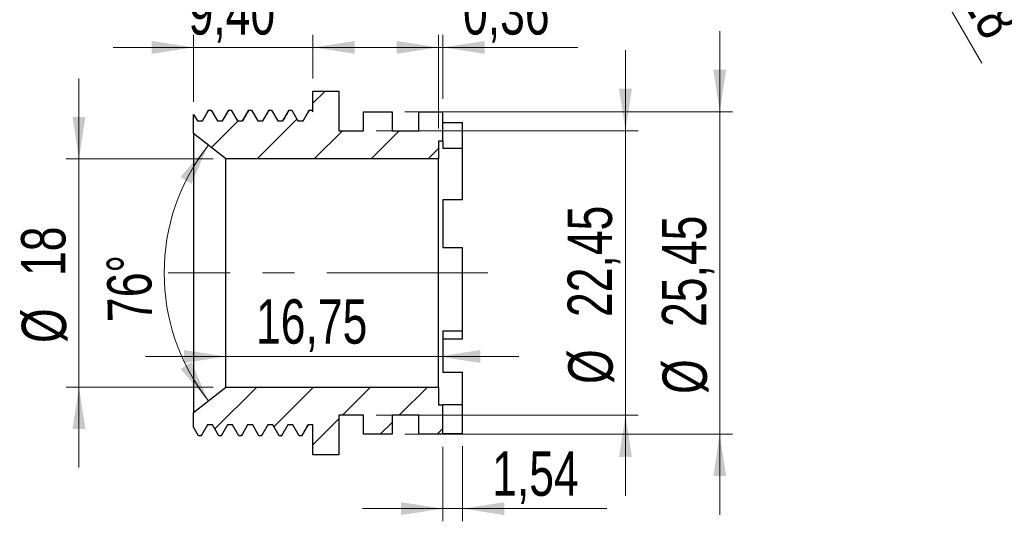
# Model space of a CAD drawing. Header units: millimetres. Extents: x 0 to 420, y 0 to 297.
# Tile 34 of 67: x 245 to 322, y 87 to 126. Entities that reach past the tile are written whole.
import ezdxf

# ---------------------------------------------------------------- set-up
doc = ezdxf.new("R2010")
doc.units = ezdxf.units.MM
doc.linetypes.add('CENTERX2', pattern=[20.32, 12.7, -2.54, 2.54, -2.54])
doc.styles.add('SLDTEXTSTYLE1', font='TXT', dxfattribs={"width": 0.75})
doc.dimstyles.new('SLDDIMSTYLE1', dxfattribs={"dimtxt": 3.5, "dimasz": 3.302, "dimexe": 0, "dimexo": 0.0625, "dimgap": 0.875, "dimtad": 1, "dimrnd": 1e-09, "dimzin": 12, "dimdsep": 46, "dimtxsty": 'SLDTEXTSTYLE1', "dimsah": 1, "dimcen": 0.09, "dimadec": 0, "dimazin": 3, "dimtfac": 1, "dimtmove": 0, "dimatfit": 0, "dimfxl": 0, "dimfrac": 2, "dimtolj": 1, "dimtzin": 12, "dimarcsym": 0})
doc.dimstyles.new('SLDDIMSTYLE10', dxfattribs={"dimtxt": 3.5, "dimasz": 3.302, "dimexe": 0, "dimexo": 0.0625, "dimgap": 0.875, "dimtad": 1, "dimdec": 4, "dimzin": 12, "dimdsep": 46, "dimtxsty": 'SLDTEXTSTYLE1', "dimsah": 1, "dimcen": 0.09, "dimadec": 0, "dimazin": 3, "dimtfac": 1, "dimtdec": 0, "dimtofl": 0, "dimtmove": 0, "dimatfit": 3, "dimfxl": 0, "dimfrac": 2, "dimtolj": 1, "dimtzin": 12, "dimarcsym": 0})
doc.dimstyles.new('SLDDIMSTYLE2', dxfattribs={"dimtxt": 3.5, "dimasz": 3.302, "dimexe": 0, "dimexo": 0.0625, "dimgap": 0.875, "dimtad": 1, "dimrnd": 1e-09, "dimdsep": 46, "dimtxsty": 'SLDTEXTSTYLE1', "dimsah": 1, "dimcen": 0.09, "dimadec": 0, "dimazin": 2, "dimtfac": 1, "dimtmove": 0, "dimatfit": 0, "dimfxl": 0, "dimfrac": 2, "dimtolj": 1, "dimtzin": 12, "dimarcsym": 0})
doc.dimstyles.new('SLDDIMSTYLE5', dxfattribs={"dimtxt": 3.5, "dimasz": 3.302, "dimexe": 0, "dimexo": 0.0625, "dimgap": 0.875, "dimtad": 1, "dimrnd": 1e-09, "dimzin": 12, "dimdsep": 46, "dimtxsty": 'SLDTEXTSTYLE1', "dimblk1": 'NONE', "dimsah": 1, "dimcen": 0, "dimadec": 0, "dimazin": 3, "dimtfac": 1, "dimtmove": 0, "dimatfit": 3, "dimldrblk": 'NONE', "dimfxl": 0, "dimfrac": 2, "dimtolj": 1, "dimtzin": 12, "dimarcsym": 0})

# ---------------------------------------------------------------- blocks, each defined once
blk = doc.blocks.new('_D_50')
at = {"color": 7, "linetype": 'Continuous', "lineweight": 0}
for q in [(300.872, 157.167), (320.664, 122.887)]:
    blk.add_line((309.872, 141.578), q, dxfattribs=at)
at = {"color": 7, "linetype": 'Continuous', "lineweight": 18}
blk.add_solid([(309.872, 141.578), (311.083, 138.465), (311.963, 138.973)], dxfattribs=at)
at = {"color": 7, "linetype": 'Continuous', "lineweight": 18, "char_height": 3.5, "attachment_point": 1, "rotation": 300, "style": 'SLDTEXTSTYLE1'}
for s, insert in [('%%c', (319.331, 134.185)), ('18', (322.017, 129.64))]:
    blk.add_mtext(s, dxfattribs=dict(at, insert=insert))
blk = doc.blocks.new('_None')
blk = doc.blocks.new('_D_76')
at = {"color": 7, "linetype": 'Continuous', "lineweight": 0}
for p, q in [((249.448, 115.333), (249.448, 121.683)), ((260.045, 115.333), (248.448, 115.333)), ((249.448, 115.333), (249.448, 97.333)), ((260.045, 97.333), (248.448, 97.333)), ((249.448, 97.333), (249.448, 90.983))]:
    blk.add_line(p, q, dxfattribs=at)
at = {"color": 7, "linetype": 'Continuous', "lineweight": 18}
for points in [[(249.448, 115.333), (249.956, 118.635), (248.94, 118.635)], [(249.448, 97.333), (248.94, 94.031), (249.956, 94.031)]]:
    blk.add_solid(points, dxfattribs=at)
at = {"color": 7, "linetype": 'Continuous', "lineweight": 18, "char_height": 3.5, "attachment_point": 1, "rotation": 90, "style": 'SLDTEXTSTYLE1'}
for s, insert in [('18', (244.883, 106.09)), ('%%c', (244.936, 100.811))]:
    blk.add_mtext(s, dxfattribs=dict(at, insert=insert))
blk = doc.blocks.new('_D_77')
at = {"color": 7, "linetype": 'Continuous', "lineweight": 0}
for p, q in [((258.495, 119.826), (258.495, 125.129)), ((267.895, 121.683), (267.895, 125.129)), ((258.495, 124.129), (252.145, 124.129)), ((267.895, 124.129), (258.495, 124.129)), ((267.895, 124.129), (274.245, 124.129))]:
    blk.add_line(p, q, dxfattribs=at)
at = {"color": 7, "linetype": 'Continuous', "lineweight": 18}
for points in [[(258.495, 124.129), (255.193, 124.637), (255.193, 123.621)], [(267.895, 124.129), (271.197, 123.621), (271.197, 124.637)]]:
    blk.add_solid(points, dxfattribs=at)
at = {"color": 7, "linetype": 'Continuous', "lineweight": 18, "insert": (258.094, 128.641), "char_height": 3.5, "attachment_point": 1, "style": 'SLDTEXTSTYLE1'}
blk.add_mtext('9,40', dxfattribs=at)
blk = doc.blocks.new('_D_78')
at = {"color": 7, "linetype": 'Continuous', "lineweight": 0}
for p, q in [((292.552, 117.558), (292.552, 123.908)), ((272.895, 117.558), (293.552, 117.558)), ((292.552, 117.558), (292.552, 95.108)), ((272.895, 95.108), (293.552, 95.108)), ((292.552, 95.108), (292.552, 88.758))]:
    blk.add_line(p, q, dxfattribs=at)
at = {"color": 7, "linetype": 'Continuous', "lineweight": 18}
for points in [[(292.552, 117.558), (293.06, 120.86), (292.044, 120.86)], [(292.552, 95.108), (292.044, 91.806), (293.06, 91.806)]]:
    blk.add_solid(points, dxfattribs=at)
at = {"color": 7, "linetype": 'Continuous', "lineweight": 18, "char_height": 3.5, "attachment_point": 1, "rotation": 90, "style": 'SLDTEXTSTYLE1'}
for s, insert in [('22,45', (287.987, 102.857)), ('%%c', (288.041, 97.579))]:
    blk.add_mtext(s, dxfattribs=dict(at, insert=insert))
blk = doc.blocks.new('_D_79')
at = {"color": 7, "linetype": 'Continuous', "lineweight": 0}
for p, q in [((299.986, 119.058), (299.986, 125.408)), ((275.145, 119.058), (300.986, 119.058)), ((299.986, 119.058), (299.986, 93.608)), ((275.145, 93.608), (300.986, 93.608)), ((299.986, 93.608), (299.986, 87.258))]:
    blk.add_line(p, q, dxfattribs=at)
at = {"color": 7, "linetype": 'Continuous', "lineweight": 18}
for points in [[(299.986, 119.058), (300.494, 122.36), (299.478, 122.36)], [(299.986, 93.608), (299.478, 90.306), (300.494, 90.306)]]:
    blk.add_solid(points, dxfattribs=at)
at = {"color": 7, "linetype": 'Continuous', "lineweight": 18, "char_height": 3.5, "attachment_point": 1, "rotation": 90, "style": 'SLDTEXTSTYLE1'}
for s, insert in [('25,45', (295.421, 102.071)), ('%%c', (295.474, 96.792))]:
    blk.add_mtext(s, dxfattribs=dict(at, insert=insert))
blk = doc.blocks.new('_D_80')
at = {"color": 7, "linetype": 'Continuous', "lineweight": 18}
blk.add_arc((272.52, 106.333), 16.351, 141.89242, 218.10758, dxfattribs=at)
for points in [[(259.654, 116.424), (257.456, 113.908), (258.314, 113.363)], [(259.654, 96.242), (258.314, 99.302), (257.456, 98.758)]]:
    blk.add_solid(points, dxfattribs=at)
at = {"color": 7, "linetype": 'Continuous', "lineweight": 18, "insert": (251.725, 102.436), "char_height": 3.5, "attachment_point": 1, "rotation": 91.03847, "style": 'SLDTEXTSTYLE1'}
blk.add_mtext('76°', dxfattribs=at)
blk = doc.blocks.new('_D_81')
at = {"color": 7, "linetype": 'Continuous', "lineweight": 0}
for p, q in [((261.045, 98.333), (261.045, 100.744)), ((277.795, 98.333), (277.795, 100.744)), ((261.045, 99.744), (254.695, 99.744)), ((261.045, 99.744), (277.795, 99.744)), ((277.795, 99.744), (284.145, 99.744))]:
    blk.add_line(p, q, dxfattribs=at)
at = {"color": 7, "linetype": 'Continuous', "lineweight": 18}
for points in [[(261.045, 99.744), (257.743, 100.252), (257.743, 99.236)], [(277.795, 99.744), (281.097, 99.236), (281.097, 100.252)]]:
    blk.add_solid(points, dxfattribs=at)
at = {"color": 7, "linetype": 'Continuous', "lineweight": 18, "insert": (263.41, 104.256), "char_height": 3.5, "attachment_point": 1, "style": 'SLDTEXTSTYLE1'}
blk.add_mtext('16,75', dxfattribs=at)
blk = doc.blocks.new('_D_82')
at = {"color": 7, "linetype": 'Continuous', "lineweight": 0}
for p, q in [((277.795, 117.733), (277.795, 125.129)), ((278.155, 120.058), (278.155, 125.129)), ((277.795, 124.129), (271.445, 124.129)), ((278.155, 124.129), (277.795, 124.129)), ((278.155, 124.129), (288.789, 124.129))]:
    blk.add_line(p, q, dxfattribs=at)
at = {"color": 7, "linetype": 'Continuous', "lineweight": 18}
for points in [[(277.795, 124.129), (274.493, 124.637), (274.493, 123.621)], [(278.155, 124.129), (281.457, 123.621), (281.457, 124.637)]]:
    blk.add_solid(points, dxfattribs=at)
at = {"color": 7, "linetype": 'Continuous', "lineweight": 18, "insert": (279.738, 128.641), "char_height": 3.5, "attachment_point": 1, "style": 'SLDTEXTSTYLE1'}
blk.add_mtext('0,36', dxfattribs=at)
blk = doc.blocks.new('_D_83')
at = {"color": 7, "linetype": 'Continuous', "lineweight": 0}
for p, q in [((278.155, 92.608), (278.155, 86.741)), ((279.695, 92.677), (279.695, 86.741)), ((278.155, 87.741), (271.805, 87.741)), ((278.155, 87.741), (279.695, 87.741)), ((279.695, 87.741), (291.086, 87.741))]:
    blk.add_line(p, q, dxfattribs=at)
at = {"color": 7, "linetype": 'Continuous', "lineweight": 18}
for points in [[(278.155, 87.741), (274.853, 88.249), (274.853, 87.233)], [(279.695, 87.741), (282.997, 87.233), (282.997, 88.249)]]:
    blk.add_solid(points, dxfattribs=at)
at = {"color": 7, "linetype": 'Continuous', "lineweight": 18, "insert": (282.034, 92.252), "char_height": 3.5, "attachment_point": 1, "style": 'SLDTEXTSTYLE1'}
blk.add_mtext('1,54', dxfattribs=at)

msp = doc.modelspace()

# ---------------------------------------------------------------- hatches: boundary and pattern name
at = {"linetype": 'Continuous', "lineweight": 18}
h = msp.add_hatch(dxfattribs=at)
h.set_pattern_fill('ANSI31', style=0)
h.paths.add_polyline_path([(269.94502, 120.68285), (267.89502, 120.68285), (267.89502, 119.04212), (267.81377, 119.18285), (267.61533, 119.18285), (267.11923, 118.32359), (266.72236, 118.32359), (266.22627, 119.18285), (266.02783, 119.18285), (265.53173, 118.32359), (265.13486, 118.32359), (264.63877, 119.18285), (264.44033, 119.18285), (263.94423, 118.32359), (263.54736, 118.32359), (263.05127, 119.18285), (262.85283, 119.18285), (262.35673, 118.32359), (261.95986, 118.32359), (261.46377, 119.18285), (261.26533, 119.18285), (260.76923, 118.32359), (260.37236, 118.32359), (259.87627, 119.18285), (259.67783, 119.18285), (259.18173, 118.32359), (258.78486, 118.32359), (258.49502, 118.82562), (258.49502, 117.33285), (261.04502, 115.33285), (277.79502, 115.33285), (277.79502, 116.73285), (278.15502, 116.73285), (278.15502, 119.05785), (276.24502, 119.05785), (276.24502, 117.55785), (274.14502, 117.55785), (274.14502, 119.05785), (271.89502, 119.05785), (271.89502, 117.55785), (269.94502, 117.55785)], flags=0)
h = msp.add_hatch(dxfattribs=at)
h.set_pattern_fill('ANSI31', style=0)
h.paths.add_polyline_path([(267.89502, 91.98285), (269.94502, 91.98285), (269.94502, 95.10785), (271.89502, 95.10785), (271.89502, 93.60785), (274.14502, 93.60785), (274.14502, 95.10785), (276.24502, 95.10785), (276.24502, 93.60785), (278.15502, 93.60785), (278.15502, 95.93285), (277.79502, 95.93285), (277.79502, 97.33285), (261.04502, 97.33285), (258.49502, 95.33285), (258.49502, 94.15673), (258.88408, 93.48285), (259.08252, 93.48285), (259.57861, 94.34211), (259.97548, 94.34211), (260.47158, 93.48285), (260.67002, 93.48285), (261.16611, 94.34211), (261.56298, 94.34211), (262.05908, 93.48285), (262.25752, 93.48285), (262.75361, 94.34211), (263.15048, 94.34211), (263.64658, 93.48285), (263.84502, 93.48285), (264.34111, 94.34211), (264.73798, 94.34211), (265.23408, 93.48285), (265.43252, 93.48285), (265.92861, 94.34211), (266.32548, 94.34211), (266.82158, 93.48285), (267.02002, 93.48285), (267.51611, 94.34211), (267.89502, 94.34211)], flags=0)

# ---------------------------------------------------------------- linework, layer by layer
at = {"color": 7, "linetype": 'Continuous', "lineweight": 25}
for p, q in [((267.89502, 120.68285), (269.94502, 120.68285)), ((267.89502, 119.04212), (267.89502, 120.68285)), ((269.94502, 120.68285), (269.94502, 117.55785)), ((258.49502, 118.82562), (258.78486, 118.32359)), ((258.49502, 117.33285), (258.49502, 118.82562)), ((259.18173, 118.32359), (259.67783, 119.18285)), ((259.67001, 119.16615), (259.67783, 119.18285)), ((259.67783, 119.18285), (259.87627, 119.18285)), ((259.87627, 119.18285), (260.37236, 118.32359)), ((260.76923, 118.32359), (261.26533, 119.18285)), ((261.25747, 119.16132), (261.26533, 119.18285)), ((261.26533, 119.18285), (261.46377, 119.18285)), ((261.46377, 119.18285), (261.95986, 118.32359)), ((262.35673, 118.32359), (262.85283, 119.18285)), ((262.845, 119.16448), (262.85283, 119.18285)), ((262.85283, 119.18285), (263.05127, 119.18285)), ((263.05127, 119.18285), (263.54736, 118.32359)), ((263.94423, 118.32359), (264.44033, 119.18285)), ((264.43249, 119.16341), (264.44033, 119.18285)), ((264.44033, 119.18285), (264.63877, 119.18285)), ((264.63877, 119.18285), (265.13486, 118.32359)), ((265.53173, 118.32359), (266.02783, 119.18285)), ((266.01998, 119.16281), (266.02783, 119.18285)), ((266.02783, 119.18285), (266.22627, 119.18285)), ((266.22627, 119.18285), (266.72236, 118.32359)), ((267.11923, 118.32359), (267.61533, 119.18285)), ((267.60749, 119.16381), (267.61533, 119.18285)), ((267.61533, 119.18285), (267.81377, 119.18285)), ((267.81377, 119.18285), (267.89502, 119.04212)), ((271.89502, 119.05785), (274.14502, 119.05785)), ((271.89502, 117.55785), (271.89502, 119.05785)), ((274.14502, 119.05785), (274.14502, 117.55785)), ((276.24502, 119.05785), (278.15502, 119.05785)), ((276.24502, 117.55785), (276.24502, 119.05785)), ((278.15502, 116.73285), (278.15502, 119.05785)), ((258.78486, 118.32359), (259.18173, 118.32359)), ((260.37236, 118.32359), (260.76923, 118.32359)), ((261.95986, 118.32359), (262.35673, 118.32359)), ((263.54736, 118.32359), (263.94423, 118.32359)), ((265.13486, 118.32359), (265.53173, 118.32359)), ((266.72236, 118.32359), (267.11923, 118.32359)), ((278.15502, 118.21606), (279.69502, 118.21606)), ((279.69502, 116.1714), (279.69502, 118.21606)), ((261.04502, 115.33285), (258.49502, 117.33285)), ((258.49502, 117.33285), (258.49502, 95.33285)), ((269.94502, 117.55785), (271.89502, 117.55785)), ((274.14502, 117.55785), (276.24502, 117.55785)), ((278.15502, 116.73285), (277.79502, 116.73285)), ((277.79502, 116.73285), (277.79502, 115.33285)), ((278.15502, 116.73285), (278.15502, 116.1714)), ((278.15502, 116.1714), (279.69502, 116.1714)), ((279.69502, 112.13529), (279.69502, 116.1714)), ((261.04502, 97.33285), (261.04502, 115.33285)), ((277.79502, 115.33285), (261.04502, 115.33285)), ((277.79502, 97.33285), (277.79502, 115.33285)), ((278.15502, 112.13529), (279.69502, 112.13529)), ((278.15502, 112.13529), (278.15502, 108.33285)), ((278.15502, 108.33285), (279.69502, 108.33285)), ((279.69502, 101.75952), (279.69502, 108.33285)), ((278.15502, 101.75952), (279.69502, 101.75952)), ((278.15502, 101.75952), (278.15502, 98.4943)), ((279.69502, 101.14846), (279.69502, 101.75952)), ((278.15502, 101.14846), (279.69502, 101.14846)), ((278.15502, 98.4943), (279.69502, 98.4943)), ((279.69502, 95.95709), (279.69502, 98.4943)), ((258.49502, 95.33285), (261.04502, 97.33285)), ((261.04502, 97.33285), (277.79502, 97.33285)), ((277.79502, 97.33285), (277.79502, 95.93285)), ((277.79502, 95.93285), (278.15502, 95.93285)), ((278.15502, 95.95709), (279.69502, 95.95709)), ((278.15502, 95.95709), (278.15502, 95.93285)), ((278.15502, 93.60785), (278.15502, 95.93285)), ((279.69502, 93.67657), (279.69502, 95.95709)), ((258.49502, 94.15673), (258.49502, 95.33285)), ((271.89502, 95.10785), (269.94502, 95.10785)), ((269.94502, 95.10785), (269.94502, 91.98285)), ((271.89502, 93.60785), (271.89502, 95.10785)), ((276.24502, 95.10785), (274.14502, 95.10785)), ((274.14502, 95.10785), (274.14502, 93.60785)), ((276.24502, 93.60785), (276.24502, 95.10785)), ((258.88408, 93.48285), (258.49502, 94.15673)), ((259.57861, 94.34211), (259.08252, 93.48285)), ((259.97548, 94.34211), (259.57861, 94.34211)), ((260.47158, 93.48285), (259.97548, 94.34211)), ((261.16611, 94.34211), (260.67002, 93.48285)), ((261.56298, 94.34211), (261.16611, 94.34211)), ((262.05908, 93.48285), (261.56298, 94.34211)), ((262.75361, 94.34211), (262.25752, 93.48285)), ((263.15048, 94.34211), (262.75361, 94.34211)), ((263.64658, 93.48285), (263.15048, 94.34211)), ((264.34111, 94.34211), (263.84502, 93.48285)), ((264.73798, 94.34211), (264.34111, 94.34211)), ((265.23408, 93.48285), (264.73798, 94.34211)), ((265.92861, 94.34211), (265.43252, 93.48285)), ((266.32548, 94.34211), (265.92861, 94.34211)), ((266.82158, 93.48285), (266.32548, 94.34211)), ((267.51611, 94.34211), (267.02002, 93.48285)), ((267.89502, 94.34211), (267.51611, 94.34211)), ((267.89502, 91.98285), (267.89502, 94.34211)), ((259.08252, 93.48285), (258.88408, 93.48285)), ((260.67002, 93.48285), (260.47158, 93.48285)), ((262.25752, 93.48285), (262.05908, 93.48285)), ((263.84502, 93.48285), (263.64658, 93.48285)), ((265.43252, 93.48285), (265.23408, 93.48285)), ((267.02002, 93.48285), (266.82158, 93.48285)), ((267.02002, 93.48285), (267.02798, 93.49991)), ((274.14502, 93.60785), (271.89502, 93.60785)), ((278.15502, 93.60785), (276.24502, 93.60785)), ((278.15502, 93.67657), (279.69502, 93.67657)), ((269.94502, 91.98285), (267.89502, 91.98285))]:
    msp.add_line(p, q, dxfattribs=at)
at = {"color": 7, "linetype": 'CENTERX2', "lineweight": 18}
msp.add_line((281.69502, 106.33285), (256.49499, 106.33285), dxfattribs=at)
at = {"color": 7, "linetype": 'Continuous', "lineweight": 25}
for points, knots in [([(259.67009, 119.17623), (259.58731, 119.03293), (259.42313, 118.74872), (259.25894, 118.46451), (259.17754, 118.32359)], [0, 0, 0, 0, 0.50417631, 1, 1, 1, 1]), ([(261.25759, 119.17623), (261.17481, 119.03293), (261.01063, 118.74872), (260.84644, 118.46451), (260.76504, 118.32359)], [0, 0, 0, 0, 0.50417631, 1, 1, 1, 1]), ([(262.84509, 119.17623), (262.76231, 119.03293), (262.59813, 118.74872), (262.43394, 118.46451), (262.35254, 118.32359)], [0, 0, 0, 0, 0.50417631, 1, 1, 1, 1]), ([(264.43259, 119.17623), (264.34981, 119.03293), (264.18563, 118.74872), (264.02144, 118.46451), (263.94004, 118.32359)], [0, 0, 0, 0, 0.50417631, 1, 1, 1, 1]), ([(266.02009, 119.17623), (265.93731, 119.03293), (265.77313, 118.74872), (265.60894, 118.46451), (265.52754, 118.32359)], [0, 0, 0, 0, 0.50417631, 1, 1, 1, 1]), ([(267.60759, 119.17623), (267.52481, 119.03293), (267.36063, 118.74872), (267.19644, 118.46451), (267.11504, 118.32359)], [0, 0, 0, 0, 0.50417631, 1, 1, 1, 1]), ([(267.0279, 93.48972), (267.11062, 93.63292), (267.27476, 93.91706), (267.4389, 94.20118), (267.52031, 94.34211)], [0, 0, 0, 0, 0.50399981, 1, 1, 1, 1]), ([(259.08252, 93.48285), (259.08993, 93.48573), (259.09876, 93.48917), (259.10799, 93.55805), (259.10946, 93.56908)], [0, 0, 0, 0, 0.83992932, 1, 1, 1, 1]), ([(260.67002, 93.48285), (260.67833, 93.48414), (260.68715, 93.48552), (260.6964, 93.5602), (260.69693, 93.56456)], [0, 0, 0, 0, 0.94166444, 1, 1, 1, 1]), ([(262.25752, 93.48285), (262.26455, 93.48616), (262.27338, 93.49032), (262.28259, 93.55652), (262.28447, 93.57003)], [0, 0, 0, 0, 0.79589572, 1, 1, 1, 1]), ([(263.84502, 93.48285), (263.85311, 93.48461), (263.86193, 93.48654), (263.87118, 93.55987), (263.87194, 93.56596)], [0, 0, 0, 0, 0.91692966, 1, 1, 1, 1]), ([(265.43252, 93.48285), (265.44038, 93.48577), (265.44921, 93.48906), (265.45844, 93.55898), (265.45945, 93.56665)], [0, 0, 0, 0, 0.89037659, 1, 1, 1, 1])]:
    msp.add_open_spline(points, degree=3, knots=knots, dxfattribs=at)

# ---------------------------------------------------------------- dimensions: what is measured, and where the dimension line sits
at = {"color": 7, "linetype": 'Continuous', "lineweight": 18}
dim = msp.add_diameter_dim_2p(p1=(300.87191, 157.16694), p2=(309.87191, 141.57848), dimstyle='SLDDIMSTYLE5', dxfattribs=at)
dim.commit()
dim.dimension.update_dxf_attribs({"geometry": '_D_50', "text_midpoint": (318.12741, 127.27956), "dimtype": 163})
for base, p1, p2, dimstyle, picture, middle in [((258.49502, 124.1293), (267.89502, 120.68285), (258.49502, 118.82562), 'SLDDIMSTYLE1', '_D_77', (262.6192, 124.1293)), ((277.79502, 124.1293), (278.15502, 119.05785), (277.79502, 116.73285), 'SLDDIMSTYLE2', '_D_82', (284.2632, 124.1293)), ((277.79502, 99.74407), (261.04502, 97.33285), (277.79502, 97.33285), 'SLDDIMSTYLE1', '_D_81', (269.22911, 99.74407)), ((279.69502, 87.74053), (278.15502, 93.60785), (279.69502, 93.67657), 'SLDDIMSTYLE1', '_D_83', (286.5601, 87.74053))]:
    dim = msp.add_linear_dim(base=base, p1=p1, p2=p2, dimstyle=dimstyle, dxfattribs=at)
    dim.commit()
    dim.dimension.update_dxf_attribs({"geometry": picture, "text_midpoint": middle, "dimtype": 160})
for base, p1, p2, picture, middle in [((299.98593, 93.60785), (274.14502, 119.05785), (274.14502, 93.60785), '_D_79', (299.98593, 105.25026)), ((292.55225, 95.10785), (271.89502, 117.55785), (271.89502, 95.10785), '_D_78', (292.55225, 106.03651)), ((249.44808, 97.33285), (261.04502, 115.33285), (261.04502, 97.33285), '_D_76', (249.44808, 106.03651))]:
    dim = msp.add_linear_dim(base=base, p1=p1, p2=p2, angle=90, text='%%c<>', dimstyle='SLDDIMSTYLE1', dxfattribs=at)
    dim.commit()
    dim.dimension.update_dxf_attribs({"geometry": picture, "text_midpoint": middle, "dimtype": 160})
dim = msp.add_angular_dim_2l(base=(256.1692, 106.33285), line1=((261.04502, 97.33285), (258.49502, 95.33285)), line2=((258.49502, 117.33285), (261.04502, 115.33285)), dimstyle='SLDDIMSTYLE10', dxfattribs=at)
dim.commit()
dim.dimension.update_dxf_attribs({"geometry": '_D_80', "text_midpoint": (256.17188, 106.03651), "dimtype": 162})

doc.saveas('drawing.dxf')
